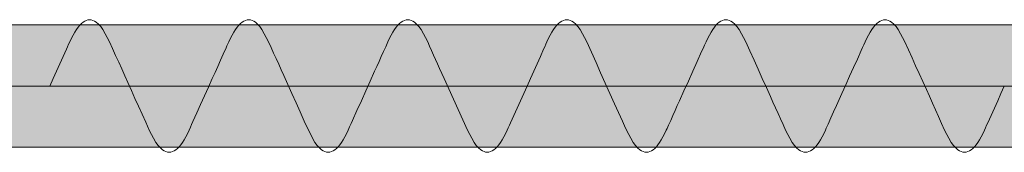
# Model space of a CAD drawing. Extents: x -620 to 300, y 62 to 1107.
# Tile 73 of 109: x -283 to -219, y 762 to 770. Entities that reach past the tile are written whole.
import ezdxf
from ezdxf.lldxf.tags import DXFTag

# ---------------------------------------------------------------- set-up
doc = ezdxf.new("R2010")
doc.units = 0
doc.layers.get('0').update_dxf_attribs({"lineweight": 35})
doc.layers.add('30 -35 Decken- 1 Konstruktion-Träger- Stahlbeton', color=7, linetype='grob-A06G9G5Q8I', lineweight=13, true_color=0x33aa00)
doc.layers.add('60- 61 allgemeine Ausstattung- 1 Möbel', color=7, linetype='Continuous', lineweight=9, true_color=0x00cccc)
doc.layers.add('70 -71 Achsen- 1 Gebäudeachsen', color=7, linetype='STRICHPUNKT2-A06G9G5P8I', lineweight=18)
doc.layers.add('iwb_Schraffur_Unterzug', color=7, linetype='Continuous', lineweight=5, true_color=0xffffcc, plot=False)
tags = doc.linetypes.add('grob-A06G9G5Q8I', pattern=[14, 3, -8, 3]).pattern_tags.tags
tags[8:9] = [DXFTag(74, 4), DXFTag(75, 0), DXFTag(340, '0'), DXFTag(46, 0.0), DXFTag(50, 0.0), DXFTag(44, 0.0), DXFTag(45, 0.0)]
tags[6:7] = [DXFTag(74, 4), DXFTag(75, 0), DXFTag(340, '0'), DXFTag(46, 0.0), DXFTag(50, 0.0), DXFTag(44, 0.0), DXFTag(45, 0.0)]
tags[4:5] = [DXFTag(74, 4), DXFTag(75, 0), DXFTag(340, '0'), DXFTag(46, 0.0), DXFTag(50, 0.0), DXFTag(44, 0.0), DXFTag(45, 0.0)]
tags = doc.linetypes.add('STRICHPUNKT2-A06G9G5P8I', pattern=[12.7, 6.35, -3.175, 0, -3.175]).pattern_tags.tags
tags[10:11] = [DXFTag(74, 4), DXFTag(75, 0), DXFTag(340, '0'), DXFTag(46, 0.0), DXFTag(50, 0.0), DXFTag(44, 0.0), DXFTag(45, 0.0)]
tags[8:9] = [DXFTag(74, 4), DXFTag(75, 0), DXFTag(340, '0'), DXFTag(46, 0.0), DXFTag(50, 0.0), DXFTag(44, 0.0), DXFTag(45, 0.0)]
tags[6:7] = [DXFTag(74, 4), DXFTag(75, 0), DXFTag(340, '0'), DXFTag(46, 0.0), DXFTag(50, 0.0), DXFTag(44, 0.0), DXFTag(45, 0.0)]
tags[4:5] = [DXFTag(74, 4), DXFTag(75, 0), DXFTag(340, '0'), DXFTag(46, 0.0), DXFTag(50, 0.0), DXFTag(44, 0.0), DXFTag(45, 0.0)]

# ---------------------------------------------------------------- blocks, each defined once
blk = doc.blocks.new('Referenz-A06G9G5R8I')
at = {"layer": '30 -35 Decken- 1 Konstruktion-Träger- Stahlbeton', "color": 0}
for p, q in [((-129.478, 769.931), (-451.478, 769.931)), ((-129.478, 761.931), (-451.478, 761.931))]:
    blk.add_line(p, q, dxfattribs=at)
at = {"layer": '60- 61 allgemeine Ausstattung- 1 Möbel', "color": 0, "linetype": 'Continuous'}
for p, q in [((-279.363, 769.779), (-279.472, 769.628)), ((-279.254, 769.909), (-279.363, 769.779)), ((-279.146, 770.02), (-279.254, 769.909)), ((-279.037, 770.11), (-279.146, 770.02)), ((-278.928, 770.18), (-279.037, 770.11)), ((-278.819, 770.231), (-278.928, 770.18)), ((-278.71, 770.261), (-278.819, 770.231)), ((-278.601, 770.271), (-278.71, 770.261)), ((-278.492, 770.261), (-278.601, 770.271)), ((-278.384, 770.231), (-278.492, 770.261)), ((-278.275, 770.18), (-278.384, 770.231)), ((-278.166, 770.11), (-278.275, 770.18)), ((-278.021, 769.985), (-278.166, 770.11)), ((-277.876, 769.824), (-278.021, 769.985)), ((-277.731, 769.628), (-277.876, 769.824)), ((-268.914, 769.779), (-269.023, 769.628)), ((-268.805, 769.909), (-268.914, 769.779)), ((-268.697, 770.02), (-268.805, 769.909)), ((-268.588, 770.11), (-268.697, 770.02)), ((-268.479, 770.18), (-268.588, 770.11)), ((-268.37, 770.231), (-268.479, 770.18)), ((-268.261, 770.261), (-268.37, 770.231)), ((-268.152, 770.271), (-268.261, 770.261)), ((-268.044, 770.261), (-268.152, 770.271)), ((-267.935, 770.231), (-268.044, 770.261)), ((-267.826, 770.18), (-267.935, 770.231)), ((-267.717, 770.11), (-267.826, 770.18)), ((-267.572, 769.985), (-267.717, 770.11)), ((-267.427, 769.824), (-267.572, 769.985)), ((-267.282, 769.628), (-267.427, 769.824)), ((-258.465, 769.779), (-258.574, 769.628)), ((-258.356, 769.909), (-258.465, 769.779)), ((-258.248, 770.02), (-258.356, 769.909)), ((-258.139, 770.11), (-258.248, 770.02)), ((-258.03, 770.18), (-258.139, 770.11)), ((-257.921, 770.231), (-258.03, 770.18)), ((-257.812, 770.261), (-257.921, 770.231)), ((-257.703, 770.271), (-257.812, 770.261)), ((-257.595, 770.261), (-257.703, 770.271)), ((-257.486, 770.231), (-257.595, 770.261)), ((-257.377, 770.18), (-257.486, 770.231)), ((-257.268, 770.11), (-257.377, 770.18)), ((-257.123, 769.985), (-257.268, 770.11)), ((-256.978, 769.824), (-257.123, 769.985)), ((-256.833, 769.628), (-256.978, 769.824)), ((-248.016, 769.779), (-248.125, 769.628)), ((-247.907, 769.909), (-248.016, 769.779)), ((-247.799, 770.02), (-247.907, 769.909)), ((-247.69, 770.11), (-247.799, 770.02)), ((-247.581, 770.18), (-247.69, 770.11)), ((-247.472, 770.231), (-247.581, 770.18)), ((-247.363, 770.261), (-247.472, 770.231)), ((-247.254, 770.271), (-247.363, 770.261)), ((-247.146, 770.261), (-247.254, 770.271)), ((-247.037, 770.231), (-247.146, 770.261)), ((-246.928, 770.18), (-247.037, 770.231)), ((-246.819, 770.11), (-246.928, 770.18)), ((-246.674, 769.985), (-246.819, 770.11)), ((-246.529, 769.824), (-246.674, 769.985)), ((-246.384, 769.628), (-246.529, 769.824)), ((-237.567, 769.779), (-237.676, 769.628)), ((-237.458, 769.909), (-237.567, 769.779)), ((-237.35, 770.02), (-237.458, 769.909)), ((-237.241, 770.11), (-237.35, 770.02)), ((-237.132, 770.18), (-237.241, 770.11)), ((-237.023, 770.231), (-237.132, 770.18)), ((-236.914, 770.261), (-237.023, 770.231)), ((-236.805, 770.271), (-236.914, 770.261)), ((-236.697, 770.261), (-236.805, 770.271)), ((-236.588, 770.231), (-236.697, 770.261)), ((-236.479, 770.18), (-236.588, 770.231)), ((-236.37, 770.11), (-236.479, 770.18)), ((-236.225, 769.985), (-236.37, 770.11)), ((-236.08, 769.824), (-236.225, 769.985)), ((-235.935, 769.628), (-236.08, 769.824)), ((-227.118, 769.779), (-227.227, 769.628)), ((-227.01, 769.909), (-227.118, 769.779)), ((-226.901, 770.02), (-227.01, 769.909)), ((-226.792, 770.11), (-226.901, 770.02)), ((-226.683, 770.18), (-226.792, 770.11)), ((-226.574, 770.231), (-226.683, 770.18)), ((-226.465, 770.261), (-226.574, 770.231)), ((-226.356, 770.271), (-226.465, 770.261)), ((-226.248, 770.261), (-226.356, 770.271)), ((-226.139, 770.231), (-226.248, 770.261)), ((-226.03, 770.18), (-226.139, 770.231)), ((-225.921, 770.11), (-226.03, 770.18)), ((-225.776, 769.985), (-225.921, 770.11)), ((-225.631, 769.824), (-225.776, 769.985)), ((-225.486, 769.628), (-225.631, 769.824)), ((-279.799, 769.055), (-279.907, 768.824)), ((-279.69, 769.266), (-279.799, 769.055)), ((-279.581, 769.457), (-279.69, 769.266)), ((-279.472, 769.628), (-279.581, 769.457)), ((-277.295, 768.824), (-277.731, 769.628)), ((-269.35, 769.055), (-269.458, 768.824)), ((-269.241, 769.266), (-269.35, 769.055)), ((-269.132, 769.457), (-269.241, 769.266)), ((-269.023, 769.628), (-269.132, 769.457)), ((-266.846, 768.824), (-267.282, 769.628)), ((-258.901, 769.055), (-259.01, 768.824)), ((-258.792, 769.266), (-258.901, 769.055)), ((-258.683, 769.457), (-258.792, 769.266)), ((-258.574, 769.628), (-258.683, 769.457)), ((-256.397, 768.824), (-256.833, 769.628)), ((-248.452, 769.055), (-248.561, 768.824)), ((-248.343, 769.266), (-248.452, 769.055)), ((-248.234, 769.457), (-248.343, 769.266)), ((-248.125, 769.628), (-248.234, 769.457)), ((-245.948, 768.824), (-246.384, 769.628)), ((-238.003, 769.055), (-238.112, 768.824)), ((-237.894, 769.266), (-238.003, 769.055)), ((-237.785, 769.457), (-237.894, 769.266)), ((-237.676, 769.628), (-237.785, 769.457)), ((-235.499, 768.824), (-235.935, 769.628)), ((-227.554, 769.055), (-227.663, 768.824)), ((-227.445, 769.266), (-227.554, 769.055)), ((-227.336, 769.457), (-227.445, 769.266)), ((-227.227, 769.628), (-227.336, 769.457)), ((-225.05, 768.824), (-225.486, 769.628)), ((-280.053, 768.503), (-280.125, 768.342)), ((-279.98, 768.664), (-280.053, 768.503)), ((-279.907, 768.824), (-279.98, 768.664)), ((-277.095, 768.381), (-277.295, 768.824)), ((-276.895, 767.937), (-277.095, 768.381)), ((-269.64, 768.422), (-269.821, 768.021)), ((-269.579, 768.556), (-269.64, 768.422)), ((-269.519, 768.69), (-269.579, 768.556)), ((-269.458, 768.824), (-269.519, 768.69)), ((-266.681, 768.458), (-266.846, 768.824)), ((-266.515, 768.091), (-266.681, 768.458)), ((-259.155, 768.503), (-259.3, 768.181)), ((-259.106, 768.61), (-259.155, 768.503)), ((-259.058, 768.717), (-259.106, 768.61)), ((-259.01, 768.824), (-259.058, 768.717)), ((-256.267, 768.535), (-256.397, 768.824)), ((-256.136, 768.246), (-256.267, 768.535)), ((-248.706, 768.503), (-248.778, 768.342)), ((-248.633, 768.664), (-248.706, 768.503)), ((-248.561, 768.824), (-248.633, 768.664)), ((-245.644, 768.149), (-245.948, 768.824)), ((-238.305, 768.396), (-238.402, 768.181)), ((-238.208, 768.61), (-238.305, 768.396)), ((-238.112, 768.824), (-238.208, 768.61)), ((-235.229, 768.226), (-235.499, 768.824)), ((-227.832, 768.449), (-227.917, 768.262)), ((-227.747, 768.637), (-227.832, 768.449)), ((-227.663, 768.824), (-227.747, 768.637)), ((-224.815, 768.304), (-225.05, 768.824)), ((-280.343, 767.86), (-280.561, 767.378)), ((-280.125, 768.342), (-280.343, 767.86)), ((-276.694, 767.493), (-276.895, 767.937)), ((-269.821, 768.021), (-270.003, 767.619)), ((-266.35, 767.725), (-266.515, 768.091)), ((-266.184, 767.358), (-266.35, 767.725)), ((-259.445, 767.86), (-259.59, 767.538)), ((-259.3, 768.181), (-259.445, 767.86)), ((-256.005, 767.956), (-256.136, 768.246)), ((-255.875, 767.667), (-256.005, 767.956)), ((-248.996, 767.86), (-249.214, 767.378)), ((-248.778, 768.342), (-248.996, 767.86)), ((-245.339, 767.474), (-245.644, 768.149)), ((-238.402, 768.181), (-238.692, 767.538)), ((-234.959, 767.628), (-235.229, 768.226)), ((-227.917, 768.262), (-228.17, 767.699)), ((-224.58, 767.783), (-224.815, 768.304)), ((-224.345, 767.262), (-224.58, 767.783)), ((-280.561, 767.378), (-280.778, 766.896)), ((-276.494, 767.05), (-276.694, 767.493)), ((-270.184, 767.217), (-270.366, 766.815)), ((-270.003, 767.619), (-270.184, 767.217)), ((-266.019, 766.992), (-266.184, 767.358)), ((-259.735, 767.217), (-259.88, 766.896)), ((-259.59, 767.538), (-259.735, 767.217)), ((-255.744, 767.378), (-255.875, 767.667)), ((-255.614, 767.088), (-255.744, 767.378)), ((-255.614, 767.088), (-255.309, 766.413)), ((-249.214, 767.378), (-249.431, 766.896)), ((-245.034, 766.799), (-245.339, 767.474)), ((-238.692, 767.538), (-238.982, 766.896)), ((-234.69, 767.031), (-234.959, 767.628)), ((-228.424, 767.137), (-228.678, 766.574)), ((-228.17, 767.699), (-228.424, 767.137)), ((-224.11, 766.741), (-224.345, 767.262)), ((-280.778, 766.896), (-280.996, 766.413)), ((-276.294, 766.606), (-276.494, 767.05)), ((-276.094, 766.163), (-276.294, 766.606)), ((-270.366, 766.815), (-270.547, 766.413)), ((-265.854, 766.626), (-266.019, 766.992)), ((-265.854, 766.626), (-265.584, 766.028)), ((-260.17, 766.253), (-259.88, 766.896)), ((-249.431, 766.896), (-249.649, 766.413)), ((-244.729, 766.124), (-245.034, 766.799)), ((-238.982, 766.896), (-239.273, 766.253)), ((-234.42, 766.433), (-234.69, 767.031)), ((-234.15, 765.835), (-234.42, 766.433)), ((-228.678, 766.574), (-228.932, 766.012)), ((-223.875, 766.221), (-224.11, 766.741)), ((-280.996, 766.413), (-281.214, 765.931)), ((-276.094, 766.163), (-275.858, 765.642)), ((-271.055, 765.288), (-270.801, 765.851)), ((-270.801, 765.851), (-270.547, 766.413)), ((-265.584, 766.028), (-265.314, 765.43)), ((-260.461, 765.61), (-260.17, 766.253)), ((-255.309, 766.413), (-255.004, 765.738)), ((-250.084, 765.449), (-249.867, 765.931)), ((-249.649, 766.413), (-249.867, 765.931)), ((-244.424, 765.449), (-244.729, 766.124)), ((-239.273, 766.253), (-239.563, 765.61)), ((-233.88, 765.237), (-234.15, 765.835)), ((-228.932, 766.012), (-229.186, 765.449)), ((-223.64, 765.7), (-223.875, 766.221)), ((-218.737, 765.449), (-218.52, 765.931)), ((-275.858, 765.642), (-275.623, 765.121)), ((-271.309, 764.726), (-271.055, 765.288)), ((-265.314, 765.43), (-265.044, 764.832)), ((-260.751, 764.967), (-260.461, 765.61)), ((-255.004, 765.738), (-254.699, 765.063)), ((-250.302, 764.967), (-250.084, 765.449)), ((-244.12, 764.774), (-244.424, 765.449)), ((-239.563, 765.61), (-239.853, 764.967)), ((-233.88, 765.237), (-233.714, 764.87)), ((-229.368, 765.047), (-229.186, 765.449)), ((-223.64, 765.7), (-223.439, 765.256)), ((-223.439, 765.256), (-223.239, 764.813)), ((-218.955, 764.967), (-218.737, 765.449)), ((-275.623, 765.121), (-275.388, 764.6)), ((-275.388, 764.6), (-275.153, 764.08)), ((-271.563, 764.163), (-271.309, 764.726)), ((-265.044, 764.832), (-264.774, 764.234)), ((-261.041, 764.324), (-260.751, 764.967)), ((-254.699, 765.063), (-254.395, 764.388)), ((-250.737, 764.002), (-250.52, 764.485)), ((-250.52, 764.485), (-250.302, 764.967)), ((-244.12, 764.774), (-243.989, 764.485)), ((-243.989, 764.485), (-243.858, 764.195)), ((-240.143, 764.324), (-239.998, 764.645)), ((-239.998, 764.645), (-239.853, 764.967)), ((-233.714, 764.87), (-233.549, 764.504)), ((-233.549, 764.504), (-233.383, 764.137)), ((-229.731, 764.244), (-229.549, 764.645)), ((-229.549, 764.645), (-229.368, 765.047)), ((-223.239, 764.813), (-223.039, 764.369)), ((-219.39, 764.002), (-219.173, 764.485)), ((-219.173, 764.485), (-218.955, 764.967)), ((-275.153, 764.08), (-274.918, 763.559)), ((-271.817, 763.601), (-271.563, 764.163)), ((-264.774, 764.234), (-264.504, 763.636)), ((-261.331, 763.681), (-261.041, 764.324)), ((-254.395, 764.388), (-254.09, 763.713)), ((-250.955, 763.52), (-250.737, 764.002)), ((-243.858, 764.195), (-243.728, 763.906)), ((-243.728, 763.906), (-243.597, 763.617)), ((-240.434, 763.681), (-240.288, 764.002)), ((-240.288, 764.002), (-240.143, 764.324)), ((-233.383, 764.137), (-233.218, 763.771)), ((-230.093, 763.44), (-229.912, 763.842)), ((-229.912, 763.842), (-229.731, 764.244)), ((-223.039, 764.369), (-222.839, 763.925)), ((-222.839, 763.925), (-222.638, 763.482)), ((-219.608, 763.52), (-219.39, 764.002)), ((-274.918, 763.559), (-274.683, 763.038)), ((-272.071, 763.038), (-271.986, 763.226)), ((-271.986, 763.226), (-271.901, 763.413)), ((-271.901, 763.413), (-271.817, 763.601)), ((-264.504, 763.636), (-264.234, 763.038)), ((-261.622, 763.038), (-261.525, 763.252)), ((-261.525, 763.252), (-261.428, 763.467)), ((-261.428, 763.467), (-261.331, 763.681)), ((-254.09, 763.713), (-253.785, 763.038)), ((-251.173, 763.038), (-251.1, 763.199)), ((-251.1, 763.199), (-251.028, 763.36)), ((-251.028, 763.36), (-250.955, 763.52)), ((-243.597, 763.617), (-243.467, 763.327)), ((-243.467, 763.327), (-243.336, 763.038)), ((-240.675, 763.145), (-240.627, 763.252)), ((-240.627, 763.252), (-240.579, 763.36)), ((-240.579, 763.36), (-240.434, 763.681)), ((-233.218, 763.771), (-233.052, 763.405)), ((-233.052, 763.405), (-232.887, 763.038)), ((-230.214, 763.172), (-230.154, 763.306)), ((-230.154, 763.306), (-230.093, 763.44)), ((-222.638, 763.482), (-222.438, 763.038)), ((-219.826, 763.038), (-219.753, 763.199)), ((-219.753, 763.199), (-219.681, 763.36)), ((-219.681, 763.36), (-219.608, 763.52)), ((-274.683, 763.038), (-274.248, 762.235)), ((-272.397, 762.405), (-272.288, 762.596)), ((-272.288, 762.596), (-272.18, 762.807)), ((-272.18, 762.807), (-272.071, 763.038)), ((-264.234, 763.038), (-263.799, 762.235)), ((-261.948, 762.405), (-261.839, 762.596)), ((-261.839, 762.596), (-261.731, 762.807)), ((-261.731, 762.807), (-261.622, 763.038)), ((-253.785, 763.038), (-253.35, 762.235)), ((-251.499, 762.405), (-251.39, 762.596)), ((-251.39, 762.596), (-251.282, 762.807)), ((-251.282, 762.807), (-251.173, 763.038)), ((-243.336, 763.038), (-242.901, 762.235)), ((-241.05, 762.405), (-240.941, 762.596)), ((-240.941, 762.596), (-240.833, 762.807)), ((-240.833, 762.807), (-240.724, 763.038)), ((-240.724, 763.038), (-240.675, 763.145)), ((-232.887, 763.038), (-232.452, 762.235)), ((-230.601, 762.405), (-230.492, 762.596)), ((-230.492, 762.596), (-230.384, 762.807)), ((-230.384, 762.807), (-230.275, 763.038)), ((-230.275, 763.038), (-230.214, 763.172)), ((-222.438, 763.038), (-222.003, 762.235)), ((-220.152, 762.405), (-220.044, 762.596)), ((-220.044, 762.596), (-219.935, 762.807)), ((-219.935, 762.807), (-219.826, 763.038)), ((-274.248, 762.235), (-274.102, 762.038)), ((-274.102, 762.038), (-273.957, 761.877)), ((-272.833, 761.843), (-272.724, 761.953)), ((-272.724, 761.953), (-272.615, 762.084)), ((-272.615, 762.084), (-272.506, 762.235)), ((-272.506, 762.235), (-272.397, 762.405)), ((-263.799, 762.235), (-263.653, 762.038)), ((-263.653, 762.038), (-263.508, 761.877)), ((-262.384, 761.843), (-262.275, 761.953)), ((-262.275, 761.953), (-262.166, 762.084)), ((-262.166, 762.084), (-262.057, 762.235)), ((-262.057, 762.235), (-261.948, 762.405)), ((-253.35, 762.235), (-253.205, 762.038)), ((-253.205, 762.038), (-253.059, 761.877)), ((-251.935, 761.843), (-251.826, 761.953)), ((-251.826, 761.953), (-251.717, 762.084)), ((-251.717, 762.084), (-251.608, 762.235)), ((-251.608, 762.235), (-251.499, 762.405)), ((-242.901, 762.235), (-242.756, 762.038)), ((-242.756, 762.038), (-242.61, 761.877)), ((-241.486, 761.843), (-241.377, 761.953)), ((-241.377, 761.953), (-241.268, 762.084)), ((-241.268, 762.084), (-241.159, 762.235)), ((-241.159, 762.235), (-241.05, 762.405)), ((-232.452, 762.235), (-232.307, 762.038)), ((-232.307, 762.038), (-232.161, 761.877)), ((-231.037, 761.843), (-230.928, 761.953)), ((-230.928, 761.953), (-230.819, 762.084)), ((-230.819, 762.084), (-230.71, 762.235)), ((-230.71, 762.235), (-230.601, 762.405)), ((-222.003, 762.235), (-221.858, 762.038)), ((-221.858, 762.038), (-221.712, 761.877)), ((-220.588, 761.843), (-220.479, 761.953)), ((-220.479, 761.953), (-220.37, 762.084)), ((-220.37, 762.084), (-220.261, 762.235)), ((-220.261, 762.235), (-220.152, 762.405)), ((-273.957, 761.877), (-273.812, 761.752)), ((-273.812, 761.752), (-273.703, 761.682)), ((-273.703, 761.682), (-273.595, 761.632)), ((-273.595, 761.632), (-273.486, 761.602)), ((-273.486, 761.602), (-273.377, 761.592)), ((-273.377, 761.592), (-273.268, 761.602)), ((-273.268, 761.602), (-273.159, 761.632)), ((-273.159, 761.632), (-273.05, 761.682)), ((-273.05, 761.682), (-272.941, 761.752)), ((-272.941, 761.752), (-272.833, 761.843)), ((-263.508, 761.877), (-263.363, 761.752)), ((-263.363, 761.752), (-263.254, 761.682)), ((-263.254, 761.682), (-263.146, 761.632)), ((-263.146, 761.632), (-263.037, 761.602)), ((-263.037, 761.602), (-262.928, 761.592)), ((-262.928, 761.592), (-262.819, 761.602)), ((-262.819, 761.602), (-262.71, 761.632)), ((-262.71, 761.632), (-262.601, 761.682)), ((-262.601, 761.682), (-262.492, 761.752)), ((-262.492, 761.752), (-262.384, 761.843)), ((-253.059, 761.877), (-252.914, 761.752)), ((-252.914, 761.752), (-252.805, 761.682)), ((-252.805, 761.682), (-252.697, 761.632)), ((-252.697, 761.632), (-252.588, 761.602)), ((-252.588, 761.602), (-252.479, 761.592)), ((-252.479, 761.592), (-252.37, 761.602)), ((-252.37, 761.602), (-252.261, 761.632)), ((-252.261, 761.632), (-252.152, 761.682)), ((-252.152, 761.682), (-252.044, 761.752)), ((-252.044, 761.752), (-251.935, 761.843)), ((-242.61, 761.877), (-242.465, 761.752)), ((-242.465, 761.752), (-242.356, 761.682)), ((-242.356, 761.682), (-242.248, 761.632)), ((-242.248, 761.632), (-242.139, 761.602)), ((-242.139, 761.602), (-242.03, 761.592)), ((-242.03, 761.592), (-241.921, 761.602)), ((-241.921, 761.602), (-241.812, 761.632)), ((-241.812, 761.632), (-241.703, 761.682)), ((-241.703, 761.682), (-241.595, 761.752)), ((-241.595, 761.752), (-241.486, 761.843)), ((-232.161, 761.877), (-232.016, 761.752)), ((-232.016, 761.752), (-231.907, 761.682)), ((-231.907, 761.682), (-231.799, 761.632)), ((-231.799, 761.632), (-231.69, 761.602)), ((-231.69, 761.602), (-231.581, 761.592)), ((-231.581, 761.592), (-231.472, 761.602)), ((-231.472, 761.602), (-231.363, 761.632)), ((-231.363, 761.632), (-231.254, 761.682)), ((-231.254, 761.682), (-231.146, 761.752)), ((-231.146, 761.752), (-231.037, 761.843)), ((-221.712, 761.877), (-221.567, 761.752)), ((-221.567, 761.752), (-221.458, 761.682)), ((-221.458, 761.682), (-221.35, 761.632)), ((-221.35, 761.632), (-221.241, 761.602)), ((-221.241, 761.602), (-221.132, 761.592)), ((-221.132, 761.592), (-221.023, 761.602)), ((-221.023, 761.602), (-220.914, 761.632)), ((-220.914, 761.632), (-220.805, 761.682)), ((-220.805, 761.682), (-220.697, 761.752)), ((-220.697, 761.752), (-220.588, 761.843))]:
    blk.add_line(p, q, dxfattribs=at)
at = {"layer": '70 -71 Achsen- 1 Gebäudeachsen', "color": 0, "linetype": 'STRICHPUNKT2-A06G9G5P8I', "ltscale": 0.18}
blk.add_line((-538.531, 765.931), (76.472, 765.931), dxfattribs=at)
blk = doc.blocks.new('Referenz-A06G9G5T8I')
at = {"layer": 'iwb_Schraffur_Unterzug', "linetype": 'Continuous', "ltscale": 0.13}
for points in [[(-538.531, 769.931), (76.472, 769.931), (76.472, 769.411)], [(-538.531, 769.931), (76.472, 769.411), (-538.531, 768.707)], [(-538.531, 768.707), (76.472, 769.411), (76.472, 762.451)], [(-538.531, 768.707), (76.472, 762.451), (-538.531, 763.156)], [(-538.531, 763.156), (76.472, 762.451), (76.472, 761.931)], [(-538.531, 763.156), (76.472, 761.931), (-538.531, 761.931)]]:
    blk.add_solid(points, dxfattribs=at)

msp = doc.modelspace()

# ---------------------------------------------------------------- block references
at = {"color": 8, "lineweight": 25, "ltscale": 0.25, "true_color": 0x808080}
for name in ['Referenz-A06G9G5R8I', 'Referenz-A06G9G5T8I']:
    msp.add_blockref(name, (0, 0), dxfattribs=at)

doc.saveas('drawing.dxf')
